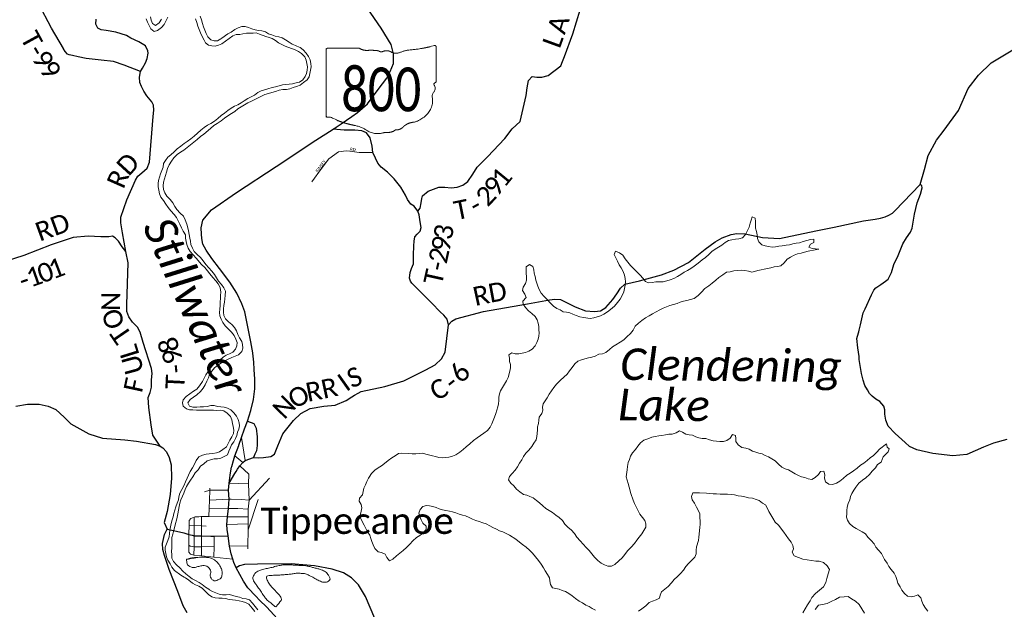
# Model space of a CAD drawing. Header units: feet. Extents: x 2184840 to 2498140, y 671180 to 1091827.
# Tile 12 of 21: x 2303665 to 2319271, y 827878 to 837228. Entities that reach past the tile are written whole.
import ezdxf
from ezdxf.enums import TextEntityAlignment as Align

# ---------------------------------------------------------------- set-up
doc = ezdxf.new("R2010")
doc.units = ezdxf.units.FT
doc.header["$MEASUREMENT"] = 0
for name, color, linetype, lineweight in [('GM_X_County_Road', 3, 'Continuous', 30), ('GM_X_County_Road_Text', 3, 'Continuous', 0), ('GM_X_Major_Lake', 5, 'Continuous', 13), ('GM_X_Major_Lake_Text', 5, 'Continuous', 0), ('GM_X_Major_River', 5, 'Continuous', 13), ('GM_X_Major_River_Text', 5, 'Continuous', 0), ('GM_X_Minor_Lake', 5, 'Continuous', 0), ('GM_X_State_Route', 1, 'Continuous', 30), ('GM_X_State_Shield', 7, 'Continuous', 0), ('GM_X_Township_Road', 4, 'Continuous', 30), ('GM_X_Township_Road_Text', 4, 'Continuous', 0), ('GM_X_Township_Subdivision', 4, 'Continuous', 0), ('GM_X_Township_Subdivision_Text', 4, 'Continuous', 0), ('GM_X_Unincorporated_Text', 7, 'Continuous', 0)]:
    doc.layers.add(name, color=color, linetype=linetype, lineweight=lineweight)
doc.styles.add('Style-font30', font='calibri.ttf')
doc.styles.add('Style-font31', font='calibrii.ttf')

# ---------------------------------------------------------------- blocks, each defined once
blk = doc.blocks.new('M1-H5_3')
at = {"layer": 'GM_X_State_Shield', "color": 7, "linetype": 'Continuous', "lineweight": 13}
blk.add_rational_spline([(889, 90), (889, 366), (889, 642), (889, 642), (889, 643), (893, 663), (868, 660), (668, 605), (457, 588), (381, 580), (315, 549), (240, 521), (173, 560), (112, 595), (47, 566), (7, 549), (-22, 577), (-110, 589), (-199, 583), (-269, 581), (-324, 616), (-324, 616), (-324, 616), (-579, 616), (-834, 616), (-834, 616), (-834, 616), (-854, 614), (-851, 598), (-851, 598), (-851, 598), (-851, 70), (-851, -459), (-851, -459), (-851, -459), (-853, -474), (-835, -477), (-817, -477), (-799, -475), (-764, -473), (-747, -497), (-576, -575), (-384, -610), (-281, -631), (-203, -689), (-95, -759), (39, -728), (85, -714), (134, -717), (195, -718), (237, -683), (257, -669), (280, -677), (334, -668), (367, -632), (435, -561), (548, -554), (886, -443), (829, -154), (821, -106), (863, -70), (888, -16), (859, 37), (840, 63), (876, 72), (892, 76), (889, 90), (889, 90), (889, 90), (889, 90), (889, 90)], [1, 1, 1, 1, 1, 0.602679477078, 1, 0.993510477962, 1, 0.97918266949, 1, 0.861753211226, 1, 0.844914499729, 1, 0.780919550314, 1, 0.992003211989, 1, 0.94119849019, 1, 1, 1, 1, 1, 1, 1, 0.707106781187, 1, 1, 1, 1, 1, 1, 1, 0.729277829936, 1, 0.993307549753, 1, 0.85024490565, 1, 0.989290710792, 1, 0.968903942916, 1, 0.884615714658, 1, 0.975313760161, 1, 0.917850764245, 1, 0.834383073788, 1, 0.938481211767, 1, 0.912928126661, 1, 0.784359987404, 1, 0.905853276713, 1, 0.928432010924, 1, 0.626651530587, 1, 0.776429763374, 1, 1, 1, 1, 1], degree=2, knots=[0, 0, 0, 0.028571, 0.028571, 0.057143, 0.057143, 0.085714, 0.085714, 0.114286, 0.114286, 0.142857, 0.142857, 0.171429, 0.171429, 0.2, 0.2, 0.228571, 0.228571, 0.257143, 0.257143, 0.285714, 0.285714, 0.314286, 0.314286, 0.342857, 0.342857, 0.371429, 0.371429, 0.4, 0.4, 0.428571, 0.428571, 0.457143, 0.457143, 0.485714, 0.485714, 0.514286, 0.514286, 0.542857, 0.542857, 0.571429, 0.571429, 0.6, 0.6, 0.628571, 0.628571, 0.657143, 0.657143, 0.685714, 0.685714, 0.714286, 0.714286, 0.742857, 0.742857, 0.771429, 0.771429, 0.8, 0.8, 0.828571, 0.828571, 0.857143, 0.857143, 0.885714, 0.885714, 0.914286, 0.914286, 0.942857, 0.942857, 0.971429, 0.971429, 1, 1, 1], dxfattribs=at)
at = {"layer": 'GM_X_State_Shield', "color": 7, "linetype": 'Continuous', "lineweight": 13, "style": 'Style-font30', "width": 0.767998}
blk.add_attdef('M1-H5_3_47552', text='', height=696, dxfattribs=at).set_placement((21, -384), align=Align.CENTER)

msp = doc.modelspace()

# ---------------------------------------------------------------- linework, layer by layer
at = {"layer": 'GM_X_County_Road', "flags": 128}
for points in [[(2309030, 831307), (2309078, 831331), (2309454, 831411), (2309753, 831501), (2310102, 831676), (2310248, 831757), (2310351, 831851), (2310409, 831956), (2310461, 832391), (2310512, 832445), (2310579, 832484), (2311018, 832603), (2311714, 832723), (2312064, 832786), (2312145, 832797), (2312236, 832791), (2312471, 832675), (2312635, 832613), (2312777, 832602), (2312870, 832610), (2312954, 832662), (2313068, 832791), (2313129, 832883), (2313190, 832972), (2313259, 833032), (2313488, 833085), (2313839, 833180), (2314035, 833255), (2314267, 833379), (2314530, 833587), (2314690, 833703), (2314799, 833767), (2314941, 833823), (2315030, 833840), (2315163, 833834), (2315440, 833775), (2315709, 833757), (2316282, 833880), (2316574, 833938), (2317037, 834040), (2317225, 834066), (2317308, 834081), (2317383, 834103), (2317440, 834127), (2317497, 834162), (2317535, 834198), (2317938, 834613), (2318005, 834850), (2318067, 835075), (2318197, 835320), (2318319, 835474), (2318544, 835788), (2318700, 836136), (2318862, 836350), (2319064, 836545), (2319484, 836799)], [(2306986, 829878), (2307077, 830032), (2307098, 830066), (2307119, 830103), (2307155, 830154), (2307202, 830207), (2307241, 830240), (2307369, 830288), (2307443, 830281), (2307531, 830286), (2307643, 830304), (2307703, 830336), (2307758, 830470), (2307834, 830663), (2308003, 830872), (2308122, 830981), (2308270, 831064), (2308487, 831101), (2308665, 831117), (2308838, 831188), (2308929, 831248), (2308970, 831276), (2309030, 831307)], [(2303602, 831101), (2303787, 831133), (2303975, 831132), (2304115, 831101), (2304236, 831049), (2304372, 830925), (2304477, 830822), (2304759, 830661), (2304980, 830592), (2305332, 830567), (2305518, 830547), (2305819, 830493), (2305893, 830466), (2305935, 830437), (2305992, 830373), (2306034, 830288), (2306065, 830168), (2306070, 829959), (2306050, 829699), (2306000, 829431), (2305955, 829256), (2306000, 829151)], [(2307278, 830860), (2307377, 830825), (2307413, 830751), (2307428, 830611), (2307430, 830474), (2307420, 830393), (2307392, 830339), (2307369, 830288)], [(2306317, 827823), (2306257, 827933), (2306170, 828160), (2306035, 828508), (2305959, 828733), (2305932, 828828), (2305931, 828922), (2305959, 829067), (2306000, 829151)], [(2306000, 829151), (2306148, 829115), (2306265, 829089), (2306347, 829067), (2306400, 829052)], [(2306400, 829052), (2306429, 829043), (2306548, 829042), (2306697, 829040), (2306749, 829039), (2306967, 829041)], [(2309296, 827735), (2309148, 828079), (2309036, 828268), (2308926, 828375), (2308795, 828459), (2308620, 828513), (2308337, 828568), (2307968, 828597), (2307434, 828592), (2307228, 828588), (2307151, 828569), (2307095, 828535)]]:
    msp.add_lwpolyline(points, dxfattribs=at)
at = {"layer": 'GM_X_Major_Lake', "flags": 128}
for points in [[(2316253, 833696), (2316253, 833746), (2316201, 833744), (2316143, 833729), (2316085, 833709), (2316025, 833692), (2315974, 833684), (2315922, 833672), (2315868, 833657), (2315812, 833651), (2315752, 833642), (2315698, 833636), (2315646, 833628), (2315590, 833623), (2315536, 833631), (2315482, 833641), (2315430, 833658), (2315380, 833706), (2315362, 833760), (2315353, 833814), (2315341, 833868), (2315329, 833924), (2315330, 833978), (2315330, 834028), (2315324, 834083), (2315274, 834102), (2315258, 834050), (2315244, 834000), (2315225, 833938), (2315195, 833875), (2315170, 833823), (2315120, 833771), (2315066, 833754), (2315010, 833748), (2314954, 833735), (2314899, 833725), (2314847, 833693), (2314795, 833654), (2314741, 833622), (2314690, 833589), (2314638, 833553), (2314588, 833502), (2314537, 833458), (2314483, 833418), (2314417, 833367), (2314358, 833317), (2314304, 833282), (2314250, 833250), (2314199, 833225), (2314143, 833189), (2314089, 833156), (2314035, 833126), (2313976, 833104), (2313922, 833087), (2313862, 833073), (2313746, 833072), (2313688, 833058), (2313634, 833053), (2313584, 833075), (2313544, 833127), (2313498, 833179), (2313447, 833230), (2313345, 833332), (2313303, 833384), (2313264, 833438), (2313224, 833495), (2313172, 833531), (2313108, 833557), (2313088, 833507), (2313112, 833453), (2313143, 833397), (2313169, 833343), (2313197, 833291), (2313228, 833235), (2313252, 833177), (2313264, 833125), (2313267, 833071), (2313263, 833019), (2313253, 832968), (2313242, 832912), (2313216, 832856), (2313182, 832798), (2313141, 832741), (2313095, 832685), (2313032, 832630), (2312980, 832594), (2312926, 832561), (2312872, 832531), (2312765, 832502), (2312709, 832492), (2312601, 832507), (2312543, 832517), (2312485, 832536), (2312435, 832560), (2312385, 832578), (2312333, 832588), (2312281, 832595), (2312229, 832627), (2312179, 832647), (2312128, 832684), (2312076, 832734)], [(2315271, 833222), (2315311, 833235), (2315363, 833253), (2315415, 833261), (2315467, 833274), (2315519, 833282), (2315570, 833292), (2315622, 833307), (2315678, 833313), (2315730, 833324), (2315780, 833374), (2315829, 833430), (2315881, 833463), (2315941, 833495), (2315993, 833514), (2316050, 833528), (2316102, 833542), (2316160, 833559), (2316272, 833576), (2316330, 833590), (2316278, 833594), (2316224, 833599), (2316174, 833619), (2316201, 833669), (2316253, 833696)], [(2312076, 832734), (2312028, 832790), (2311978, 832840), (2311931, 832894), (2311897, 832948), (2311879, 833000), (2311864, 833050), (2311848, 833100), (2311836, 833154), (2311821, 833208), (2311815, 833262), (2311797, 833314), (2311747, 833344), (2311695, 833309), (2311691, 833257), (2311692, 833205), (2311698, 833155), (2311700, 833099), (2311681, 833046), (2311645, 832986), (2311633, 832932), (2311670, 832878), (2311692, 832824), (2311640, 832765), (2311645, 832715), (2311681, 832664), (2311731, 832612), (2311782, 832570), (2311836, 832522), (2311868, 832470), (2311882, 832418), (2311895, 832364), (2311895, 832312), (2311897, 832262), (2311894, 832212), (2311882, 832160), (2311860, 832109), (2311833, 832055), (2311787, 832005), (2311735, 831974), (2311682, 831950), (2311630, 831938), (2311576, 831927), (2311520, 831931), (2311468, 831946), (2311416, 831916), (2311428, 831860), (2311431, 831810), (2311443, 831760), (2311443, 831706), (2311436, 831654), (2311408, 831553), (2311383, 831501), (2311349, 831449), (2311317, 831398), (2311286, 831344), (2311270, 831294), (2311262, 831242), (2311257, 831189), (2311255, 831139), (2311245, 831089), (2311230, 831035), (2311212, 830985), (2311191, 830926), (2311171, 830870), (2311147, 830818), (2311120, 830766), (2311080, 830715), (2311024, 830673), (2310969, 830634), (2310915, 830596), (2310857, 830555), (2310800, 830503), (2310744, 830454), (2310692, 830410), (2310639, 830368), (2310579, 830329), (2310523, 830305), (2310469, 830292), (2310414, 830284), (2310360, 830281), (2310308, 830285), (2310258, 830299), (2310206, 830313), (2310102, 830336), (2310050, 830352), (2309996, 830347), (2309942, 830345), (2309888, 830343), (2309834, 830348), (2309722, 830355), (2309670, 830347), (2309614, 830311), (2309561, 830278), (2309503, 830238), (2309449, 830193), (2309398, 830151), (2309346, 830123), (2309294, 830084), (2309239, 830034), (2309203, 829975)], [(2312165, 829371), (2312111, 829411), (2312057, 829445), (2312007, 829476), (2311956, 829518), (2311906, 829566), (2311854, 829604), (2311802, 829647), (2311752, 829665), (2311702, 829689), (2311648, 829701), (2311594, 829740), (2311541, 829782), (2311499, 829838), (2311449, 829880), (2311413, 829934), (2311430, 829984), (2311470, 830034), (2311519, 830085), (2311557, 830139), (2311589, 830195), (2311626, 830246), (2311650, 830300), (2311690, 830352), (2311735, 830403), (2311781, 830461), (2311812, 830511), (2311850, 830564), (2311864, 830616), (2311867, 830668), (2311871, 830724), (2311875, 830774), (2311886, 830827), (2311894, 830877), (2311900, 830927), (2311939, 830981), (2311957, 831034), (2311951, 831084), (2311960, 831134), (2312024, 831234), (2312055, 831289), (2312095, 831345), (2312130, 831396), (2312172, 831446), (2312238, 831513), (2312291, 831561), (2312343, 831607), (2312379, 831660), (2312420, 831714), (2312462, 831771), (2312513, 831813), (2312569, 831833), (2312621, 831850), (2312681, 831868), (2312733, 831879), (2312789, 831895), (2312844, 831923), (2312900, 831932), (2312958, 831950), (2313012, 831999), (2313063, 832041), (2313115, 832074), (2313181, 832114), (2313240, 832149), (2313290, 832199), (2313346, 832251), (2313387, 832306), (2313423, 832366), (2313472, 832417), (2313528, 832459), (2313584, 832500), (2313640, 832530), (2313695, 832562), (2313751, 832593), (2313809, 832625), (2313866, 832654), (2313918, 832676), (2313972, 832695), (2314026, 832711), (2314084, 832729), (2314136, 832748), (2314187, 832762), (2314241, 832774), (2314295, 832789), (2314355, 832807), (2314419, 832852), (2314470, 832908), (2314526, 832963), (2314587, 833009), (2314639, 833052), (2314697, 833096), (2314748, 833141), (2314808, 833183), (2314868, 833222), (2314924, 833232), (2314983, 833244), (2315043, 833253), (2315103, 833257), (2315157, 833252), (2315219, 833240), (2315271, 833222)], [(2316009, 829998), (2315958, 830026), (2315906, 830057), (2315850, 830089), (2315796, 830107), (2315746, 830130), (2315690, 830182), (2315638, 830232), (2315585, 830264), (2315535, 830295), (2315483, 830315), (2315431, 830343), (2315381, 830353), (2315331, 830368), (2315281, 830388), (2315225, 830416), (2315173, 830431), (2315113, 830443), (2315053, 830485), (2315018, 830537), (2315018, 830587), (2315012, 830637), (2314962, 830648), (2314924, 830594), (2314872, 830556), (2314821, 830541), (2314763, 830539), (2314709, 830543), (2314657, 830548), (2314601, 830568), (2314543, 830588), (2314485, 830589), (2314431, 830599), (2314381, 830615), (2314329, 830638), (2314277, 830646), (2314223, 830656), (2314172, 830685), (2314122, 830711), (2314071, 830675), (2314009, 830656), (2313953, 830654), (2313899, 830643), (2313845, 830637), (2313793, 830627), (2313735, 830616), (2313682, 830606), (2313622, 830584), (2313560, 830561), (2313506, 830519), (2313463, 830464), (2313425, 830412), (2313379, 830361), (2313346, 830305), (2313330, 830255), (2313309, 830205), (2313299, 830142), (2313295, 830088), (2313280, 829980), (2313294, 829926), (2313311, 829872), (2313327, 829814), (2313352, 829714), (2313388, 829610), (2313409, 829554), (2313437, 829502), (2313467, 829442), (2313493, 829388), (2313536, 829336), (2313574, 829284), (2313592, 829232), (2313587, 829180), (2313559, 829126), (2313525, 829074), (2313484, 829023), (2313448, 828973), (2313408, 828920), (2313359, 828864), (2313301, 828803), (2313256, 828745), (2313212, 828695), (2313159, 828646), (2313097, 828590), (2313045, 828561), (2312989, 828563), (2312935, 828583), (2312881, 828610), (2312829, 828650), (2312775, 828706), (2312690, 828809), (2312646, 828861), (2312596, 828913), (2312549, 828965), (2312497, 829023), (2312461, 829083), (2312408, 829140), (2312358, 829176), (2312306, 829230), (2312268, 829284), (2312215, 829336), (2312165, 829371)], [(2317320, 830213), (2317352, 830297), (2317431, 830374), (2317447, 830424), (2317415, 830447), (2317403, 830501), (2317292, 830417)], [(2317292, 830417), (2317251, 830371), (2317199, 830318), (2317147, 830280), (2317096, 830236), (2317044, 830195), (2316992, 830163), (2316941, 830116), (2316883, 830076), (2316829, 830039), (2316778, 830005), (2316718, 829952), (2316664, 829910), (2316609, 829876), (2316549, 829857), (2316489, 829863), (2316439, 829898), (2316424, 829959), (2316426, 830013), (2316410, 830071), (2316358, 830064), (2316326, 830014), (2316274, 829966), (2316223, 829935), (2316163, 829945), (2316111, 829966), (2316059, 829980), (2316009, 829998)], [(2317347, 828722), (2317323, 828762), (2317277, 828814), (2317234, 828865), (2317210, 828917), (2317160, 828971), (2317109, 829023), (2317071, 829077), (2317021, 829107), (2316971, 829132), (2316921, 829160), (2316869, 829190), (2316816, 829240), (2316784, 829291), (2316772, 829341), (2316773, 829396), (2316773, 829446), (2316781, 829498), (2316798, 829556), (2316824, 829616), (2316832, 829667), (2316853, 829717), (2316889, 829767), (2316919, 829817), (2316966, 829878), (2317022, 829928), (2317076, 829961), (2317135, 830015), (2317179, 830068), (2317230, 830120), (2317264, 830173), (2317320, 830213)], [(2309203, 829975), (2309191, 829957), (2309169, 829903), (2309144, 829851), (2309120, 829798), (2309110, 829748), (2309101, 829692), (2309053, 829642), (2309046, 829591), (2309078, 829539), (2309086, 829489), (2309075, 829435), (2309067, 829385), (2309069, 829329), (2309094, 829269), (2309126, 829215), (2309150, 829159), (2309178, 829107), (2309213, 829053), (2309233, 829001), (2309249, 828951), (2309270, 828899), (2309296, 828845), (2309346, 828790), (2309400, 828778), (2309456, 828752), (2309483, 828700), (2309529, 828646), (2309581, 828673), (2309636, 828725), (2309688, 828768), (2309742, 828810), (2309797, 828859), (2309851, 828909), (2309898, 828964), (2309952, 829018), (2310006, 829050), (2310059, 829091), (2310109, 829143), (2310107, 829195), (2310056, 829245), (2310028, 829299), (2310006, 829351), (2309994, 829405), (2310011, 829459), (2310057, 829510), (2310111, 829524), (2310163, 829520), (2310215, 829509), (2310265, 829493), (2310315, 829471), (2310367, 829456), (2310421, 829446), (2310477, 829436), (2310527, 829425), (2310579, 829407), (2310629, 829389), (2310681, 829372), (2310731, 829358), (2310787, 829336), (2310841, 829310), (2310893, 829289), (2310947, 829269), (2311007, 829249), (2311057, 829232), (2311115, 829200), (2311166, 829174), (2311220, 829147), (2311270, 829123), (2311322, 829105), (2311374, 829081), (2311430, 829054), (2311530, 828990), (2311585, 828944), (2311637, 828905), (2311691, 828865), (2311743, 828817), (2311795, 828767), (2311842, 828710), (2311888, 828650), (2311932, 828596), (2311967, 828538), (2311993, 828486), (2312033, 828432)], [(2313473, 827850), (2313527, 827887), (2313588, 827935), (2313640, 827986), (2313694, 828010), (2313752, 828027), (2313805, 828053), (2313815, 828103), (2313839, 828154), (2313890, 828196), (2313946, 828242), (2313994, 828299), (2314037, 828349), (2314089, 828398), (2314141, 828448), (2314188, 828501), (2314224, 828555), (2314265, 828607), (2314317, 828656), (2314365, 828706), (2314386, 828758), (2314388, 828815), (2314392, 828869), (2314423, 828969), (2314431, 829021), (2314434, 829071), (2314440, 829126), (2314444, 829176), (2314453, 829226), (2314449, 829276), (2314445, 829334), (2314448, 829390), (2314420, 829448), (2314394, 829500), (2314363, 829562), (2314325, 829616), (2314313, 829666), (2314334, 829724), (2314390, 829723), (2314442, 829725), (2314550, 829722), (2314604, 829714), (2314658, 829710), (2314712, 829707), (2314770, 829705), (2314822, 829703), (2314882, 829702), (2314940, 829700), (2314996, 829691), (2315052, 829677), (2315106, 829671), (2315160, 829660), (2315216, 829646), (2315280, 829640), (2315336, 829621), (2315388, 829603), (2315438, 829563), (2315488, 829537), (2315512, 829485), (2315541, 829430), (2315573, 829376), (2315603, 829322), (2315642, 829262), (2315690, 829210), (2315775, 829102), (2315813, 829048), (2315853, 828997), (2315891, 828945), (2315922, 828889), (2315932, 828837), (2315907, 828787)], [(2315907, 828787), (2315942, 828727), (2316008, 828701), (2316077, 828674), (2316147, 828665), (2316283, 828642), (2316335, 828643), (2316403, 828620), (2316464, 828568), (2316500, 828509), (2316479, 828440), (2316456, 828368), (2316440, 828302), (2316407, 828237), (2316342, 828182), (2316280, 828127), (2316221, 828063), (2316194, 828012), (2316151, 827948), (2316113, 827885), (2316078, 827821)], [(2318057, 827847), (2318021, 827899), (2317983, 827955), (2317965, 828005), (2317951, 828058), (2317901, 828107), (2317847, 828089), (2317793, 828077), (2317739, 828085), (2317689, 828127), (2317645, 828183), (2317619, 828233), (2317585, 828293), (2317569, 828349), (2317551, 828401), (2317527, 828453), (2317479, 828509), (2317441, 828559), (2317415, 828611), (2317375, 828667), (2317347, 828722)], [(2312033, 828432), (2312060, 828380), (2312068, 828328), (2312078, 828274), (2312112, 828218), (2312164, 828209), (2312214, 828197), (2312265, 828179), (2312317, 828162), (2312369, 828128), (2312421, 828090), (2312477, 828048), (2312531, 828009), (2312585, 827979), (2312636, 827945), (2312690, 827923), (2312740, 827892), (2312790, 827864)], [(2316273, 827877), (2316325, 827942), (2316392, 827956), (2316462, 827971), (2316528, 828000), (2316595, 828035), (2316661, 828070), (2316731, 828078), (2316797, 828083), (2316849, 828046), (2316913, 828006), (2316972, 827955), (2317011, 827885), (2317057, 827817)]]:
    msp.add_lwpolyline(points, dxfattribs=at)
at = {"layer": 'GM_X_Major_River', "flags": 128}
for points in [[(2305668, 837240), (2305689, 837188), (2305717, 837136), (2305743, 837084), (2305799, 837043), (2305851, 837059), (2305911, 837104), (2305953, 837154), (2305980, 837204), (2306012, 837267)], [(2305914, 837238), (2305875, 837180), (2305819, 837135), (2305769, 837165), (2305750, 837219), (2305736, 837271)], [(2306453, 837241), (2306474, 837181), (2306490, 837125), (2306508, 837071), (2306529, 837019), (2306555, 836963), (2306589, 836901), (2306609, 836861)], [(2306869, 836937), (2306851, 836925), (2306799, 836893), (2306745, 836894), (2306695, 836906), (2306645, 836958), (2306621, 837010), (2306598, 837062), (2306580, 837114), (2306564, 837170), (2306549, 837226), (2306523, 837284)], [(2306609, 836861), (2306660, 836825), (2306710, 836812), (2306762, 836810), (2306815, 836822), (2306869, 836845), (2306925, 836885), (2306987, 836928), (2307044, 836970), (2307098, 836995), (2307152, 836995), (2307204, 837003), (2307258, 837016), (2307310, 837012), (2307364, 837014), (2307415, 837019), (2307468, 836999), (2307568, 836960), (2307618, 836948), (2307668, 836928), (2307718, 836896), (2307768, 836863), (2307818, 836837), (2307874, 836809), (2308030, 836750), (2308082, 836726), (2308133, 836690), (2308185, 836639), (2308205, 836585), (2308217, 836535), (2308228, 836482), (2308224, 836428), (2308212, 836376), (2308191, 836326), (2308151, 836273), (2308099, 836239), (2308046, 836225), (2307990, 836212), (2307934, 836206), (2307882, 836202), (2307830, 836195), (2307778, 836181), (2307720, 836162), (2307666, 836154), (2307599, 836134), (2307545, 836115), (2307491, 836099), (2307439, 836076), (2307386, 836032), (2307334, 836006), (2307280, 835977), (2307224, 835941), (2307173, 835908), (2307121, 835880), (2307069, 835856), (2307015, 835823), (2306964, 835787), (2306912, 835748), (2306856, 835708), (2306803, 835661), (2306751, 835621), (2306695, 835582), (2306643, 835558), (2306590, 835520), (2306538, 835477), (2306431, 835380), (2306375, 835340), (2306321, 835297), (2306270, 835263), (2306218, 835225), (2306162, 835180), (2306115, 835130), (2306063, 835085), (2306011, 835047), (2305976, 834997), (2305946, 834946), (2305938, 834890), (2305917, 834836), (2305895, 834784), (2305883, 834733), (2305866, 834679), (2305858, 834629), (2305860, 834575), (2305871, 834525), (2305879, 834469), (2305901, 834415), (2305944, 834359), (2305982, 834303), (2306018, 834249), (2306063, 834197), (2306115, 834141), (2306149, 834089), (2306179, 834037), (2306204, 833985), (2306228, 833929), (2306256, 833876), (2306293, 833818), (2306293, 833765), (2306303, 833711), (2306314, 833661), (2306336, 833605)], [(2308058, 836807), (2308034, 836820), (2307984, 836842), (2307934, 836874), (2307878, 836907), (2307827, 836939), (2307771, 836955), (2307713, 836966), (2307661, 836988), (2307611, 837002), (2307559, 837038), (2307505, 837049), (2307449, 837059), (2307399, 837069), (2307347, 837084), (2307291, 837106), (2307239, 837118), (2307185, 837118), (2307127, 837101), (2307074, 837073), (2307016, 837030), (2306964, 837004), (2306869, 836937)], [(2307186, 832125), (2307148, 832181), (2307123, 832237), (2307101, 832293), (2307071, 832345), (2307026, 832397), (2306974, 832435), (2306926, 832486), (2306902, 832538), (2306893, 832588), (2306895, 832645), (2306903, 832695), (2306910, 832751), (2306914, 832803), (2306920, 832857), (2306925, 832921), (2306903, 832975), (2306863, 833029), (2306818, 833081), (2306784, 833137), (2306752, 833189), (2306710, 833241), (2306665, 833293), (2306615, 833346), (2306575, 833402), (2306529, 833456), (2306478, 833504), (2306428, 833554), (2306404, 833606), (2306379, 833662), (2306371, 833714), (2306361, 833766), (2306340, 833878), (2306330, 833928), (2306312, 833984), (2306289, 834054), (2306259, 834110), (2306209, 834162), (2306156, 834216), (2306122, 834268), (2306090, 834324), (2306049, 834375), (2305995, 834427), (2305967, 834483), (2305945, 834535), (2305938, 834595), (2305946, 834649), (2305977, 834758), (2305991, 834810), (2306006, 834866), (2306034, 834927), (2306070, 834983), (2306107, 835039), (2306159, 835090), (2306213, 835128), (2306264, 835159), (2306318, 835201), (2306374, 835242), (2306425, 835288), (2306477, 835328), (2306531, 835377), (2306582, 835413), (2306690, 835502), (2306741, 835551), (2306797, 835583), (2306859, 835624), (2306910, 835664), (2306964, 835702), (2307020, 835741), (2307074, 835773), (2307125, 835812), (2307177, 835846), (2307229, 835879), (2307282, 835909), (2307338, 835935), (2307394, 835964), (2307446, 835988), (2307553, 836041), (2307611, 836057), (2307663, 836072), (2307721, 836090), (2307779, 836113), (2307834, 836119), (2307894, 836121), (2307948, 836134), (2308002, 836152), (2308054, 836167), (2308108, 836189), (2308165, 836231), (2308219, 836274), (2308251, 836324), (2308264, 836374), (2308276, 836429), (2308284, 836479), (2308279, 836531), (2308267, 836591), (2308245, 836643), (2308208, 836699), (2308160, 836751), (2308110, 836788), (2308058, 836807)], [(2306336, 833605), (2306368, 833551), (2306412, 833500), (2306463, 833448), (2306547, 833344), (2306599, 833300), (2306640, 833248), (2306678, 833197), (2306726, 833141), (2306772, 833089), (2306809, 833037), (2306843, 832983), (2306854, 832909), (2306846, 832857), (2306848, 832805), (2306844, 832753), (2306843, 832694), (2306839, 832640), (2306832, 832586), (2306838, 832532), (2306856, 832480), (2306884, 832428), (2306923, 832372), (2306973, 832318), (2307023, 832273), (2307064, 832221), (2307092, 832163), (2307112, 832109), (2307105, 832057), (2307085, 832004), (2307045, 831954), (2306993, 831930), (2306940, 831907), (2306888, 831877), (2306836, 831830), (2306782, 831808), (2306731, 831757), (2306691, 831707), (2306650, 831651), (2306616, 831594), (2306588, 831542), (2306561, 831492), (2306517, 831423), (2306472, 831371), (2306418, 831340), (2306362, 831296), (2306305, 831252), (2306255, 831201), (2306245, 831151), (2306256, 831101), (2306308, 831059), (2306358, 831043), (2306410, 831042), (2306466, 831038), (2306578, 831035), (2306629, 831035), (2306685, 831037), (2306739, 831036), (2306791, 831032), (2306849, 831035), (2306903, 831027), (2306955, 830991), (2307004, 830937), (2307028, 830883), (2307038, 830827), (2307049, 830777), (2307059, 830717), (2307053, 830665), (2307026, 830611), (2306994, 830558), (2306970, 830508), (2306945, 830456), (2306887, 830413), (2306833, 830377), (2306782, 830357), (2306726, 830350), (2306670, 830346), (2306618, 830339), (2306560, 830325), (2306506, 830295), (2306461, 830238), (2306435, 830180), (2306403, 830124), (2306366, 830063), (2306338, 830007), (2306317, 829957), (2306293, 829898), (2306265, 829836), (2306234, 829776), (2306202, 829719), (2306189, 829663), (2306181, 829613), (2306159, 829563), (2306138, 829504), (2306122, 829452), (2306108, 829400), (2306095, 829346), (2306083, 829296), (2306067, 829237), (2306056, 829185), (2306046, 829131)], [(2306673, 828188), (2306661, 828197), (2306611, 828231), (2306559, 828274), (2306509, 828302), (2306453, 828336), (2306401, 828360), (2306350, 828399), (2306300, 828439), (2306250, 828481), (2306202, 828535), (2306149, 828582), (2306103, 828634), (2306079, 828688), (2306075, 828746), (2306072, 828796), (2306074, 828855), (2306076, 828905), (2306077, 828961), (2306079, 829019), (2306092, 829069), (2306110, 829133), (2306124, 829190), (2306137, 829240), (2306151, 829292), (2306161, 829342), (2306172, 829394), (2306180, 829449), (2306194, 829507), (2306205, 829561), (2306219, 829613), (2306245, 829672), (2306266, 829722), (2306288, 829776), (2306307, 829826), (2306343, 829877), (2306371, 829927), (2306408, 829981), (2306446, 830040), (2306492, 830092), (2306531, 830148), (2306585, 830187), (2306637, 830231), (2306690, 830250), (2306746, 830264), (2306798, 830266), (2306852, 830277), (2306906, 830303), (2306958, 830326), (2306981, 830384), (2307001, 830434), (2307022, 830484), (2307060, 830535), (2307086, 830585), (2307105, 830635), (2307115, 830685), (2307139, 830736), (2307150, 830786), (2307146, 830836), (2307130, 830886), (2307099, 830940), (2307061, 830992), (2307009, 831040), (2306959, 831069), (2306907, 831083), (2306851, 831089), (2306799, 831094), (2306747, 831108), (2306693, 831108), (2306635, 831095), (2306577, 831091), (2306525, 831087), (2306471, 831084), (2306409, 831084), (2306355, 831100), (2306331, 831151), (2306369, 831204), (2306420, 831242), (2306474, 831279), (2306532, 831331), (2306573, 831386), (2306603, 831440), (2306629, 831496), (2306660, 831549), (2306676, 831601), (2306712, 831653), (2306755, 831705), (2306807, 831750), (2306862, 831788), (2306918, 831821), (2306970, 831845), (2307026, 831870), (2307080, 831890), (2307131, 831916), (2307187, 831967), (2307201, 832019), (2307196, 832075), (2307186, 832125)], [(2306046, 829131), (2306040, 829079), (2306033, 829027), (2306011, 828970), (2305992, 828916), (2305972, 828866), (2305972, 828816), (2305983, 828762), (2305991, 828712), (2306013, 828660), (2306049, 828598), (2306078, 828546), (2306118, 828492), (2306218, 828420), (2306271, 828389), (2306293, 828377)], [(2306293, 828377), (2306345, 828341), (2306403, 828291), (2306453, 828268), (2306505, 828244), (2306555, 828212), (2306606, 828168), (2306656, 828113), (2306710, 828077), (2306762, 828059), (2306820, 828055), (2306872, 828056), (2306926, 828048), (2306984, 828036), (2307036, 828029), (2307088, 828021), (2307142, 828013), (2307192, 828002), (2307246, 827984), (2307296, 827958), (2307350, 827897), (2307391, 827841)], [(2307442, 827869), (2307398, 827923), (2307354, 827975), (2307306, 828027), (2307255, 828046), (2307201, 828052), (2307151, 828070), (2307095, 828083), (2307043, 828099), (2306989, 828111), (2306935, 828108), (2306880, 828108), (2306826, 828120), (2306775, 828137), (2306723, 828163), (2306673, 828188)]]:
    msp.add_lwpolyline(points, dxfattribs=at)
at = {"layer": 'GM_X_Minor_Lake'}
for points, knots in [([(2306463, 828700), (2306464, 828700), (2306465, 828700), (2306465, 828700), (2306466, 828700), (2306466, 828700), (2306467, 828700), (2306467, 828700), (2306468, 828700), (2306468, 828700), (2306468, 828700), (2306468, 828700), (2306469, 828700), (2306469, 828700), (2306469, 828700), (2306469, 828700), (2306469, 828700), (2306469, 828700), (2306469, 828700), (2306468, 828700), (2306468, 828700), (2306467, 828700), (2306466, 828700), (2306466, 828699), (2306465, 828699), (2306464, 828699), (2306463, 828699), (2306462, 828699), (2306461, 828698), (2306459, 828698), (2306458, 828698), (2306457, 828697), (2306455, 828697), (2306454, 828697), (2306452, 828697), (2306451, 828696), (2306449, 828696), (2306448, 828696), (2306446, 828695), (2306444, 828695), (2306443, 828695), (2306441, 828694), (2306439, 828694), (2306435, 828693), (2306432, 828693), (2306428, 828692), (2306424, 828691), (2306421, 828691), (2306417, 828690), (2306413, 828689), (2306409, 828689), (2306406, 828688), (2306391, 828686), (2306377, 828683), (2306362, 828681), (2306357, 828680), (2306352, 828679), (2306347, 828678), (2306343, 828677), (2306339, 828676), (2306335, 828676), (2306332, 828675), (2306328, 828674), (2306325, 828674), (2306323, 828673), (2306320, 828673), (2306318, 828672), (2306316, 828672), (2306314, 828672), (2306312, 828671), (2306311, 828671), (2306310, 828671), (2306308, 828671), (2306307, 828670), (2306306, 828670), (2306305, 828670), (2306305, 828670), (2306304, 828670), (2306304, 828670), (2306303, 828670), (2306303, 828669), (2306302, 828669), (2306302, 828669), (2306302, 828669), (2306302, 828669), (2306302, 828669), (2306301, 828669), (2306301, 828669), (2306302, 828669), (2306302, 828669), (2306302, 828669), (2306302, 828669), (2306303, 828669), (2306303, 828669), (2306304, 828669), (2306304, 828669), (2306305, 828669), (2306306, 828669), (2306307, 828669), (2306308, 828670)], [0, 0, 0, 0, 0.010548, 0.010548, 0.010548, 0.018616, 0.018616, 0.018616, 0.024475, 0.024475, 0.024475, 0.028195, 0.028195, 0.028195, 0.030084, 0.030084, 0.030084, 0.032096, 0.032096, 0.032096, 0.040039, 0.040039, 0.040039, 0.053041, 0.053041, 0.053041, 0.070313, 0.070313, 0.070313, 0.091189, 0.091189, 0.091189, 0.114833, 0.114833, 0.114833, 0.14073, 0.14073, 0.14073, 0.168334, 0.168334, 0.168334, 0.197249, 0.197249, 0.197249, 0.258524, 0.258524, 0.258524, 0.320928, 0.320928, 0.320928, 0.382658, 0.382658, 0.382658, 0.62262, 0.62262, 0.62262, 0.70783, 0.70783, 0.70783, 0.776458, 0.776458, 0.776458, 0.830266, 0.830266, 0.830266, 0.871422, 0.871422, 0.871422, 0.902148, 0.902148, 0.902148, 0.92445, 0.92445, 0.92445, 0.940145, 0.940145, 0.940145, 0.950724, 0.950724, 0.950724, 0.957411, 0.957411, 0.957411, 0.961183, 0.961183, 0.961183, 0.963021, 0.963021, 0.963021, 0.966253, 0.966253, 0.966253, 0.971183, 0.971183, 0.971183, 0.982881, 0.982881, 0.982881, 1, 1, 1, 1]), ([(2306308, 828670), (2306312, 828646), (2306315, 828623), (2306319, 828599), (2306323, 828572), (2306358, 828558), (2306386, 828548), (2306405, 828541), (2306426, 828538), (2306446, 828543), (2306465, 828547), (2306483, 828554), (2306502, 828559), (2306524, 828565), (2306547, 828569), (2306570, 828572), (2306597, 828575), (2306624, 828569), (2306650, 828549), (2306676, 828529), (2306686, 828505), (2306693, 828479), (2306700, 828456), (2306675, 828431), (2306682, 828408), (2306690, 828381), (2306704, 828357), (2306729, 828339), (2306752, 828322), (2306783, 828331), (2306807, 828344), (2306829, 828355), (2306854, 828366), (2306865, 828390), (2306873, 828409), (2306872, 828428), (2306872, 828447), (2306872, 828466), (2306873, 828485), (2306867, 828505), (2306861, 828528), (2306850, 828548), (2306837, 828569), (2306821, 828593), (2306805, 828614), (2306784, 828634), (2306763, 828655), (2306740, 828670), (2306713, 828682), (2306690, 828692), (2306667, 828699), (2306643, 828701), (2306619, 828703), (2306596, 828704), (2306572, 828704), (2306554, 828704), (2306535, 828705), (2306516, 828704), (2306499, 828703), (2306481, 828701), (2306463, 828700)], [0, 0, 0, 0, 0.049796, 0.049796, 0.049796, 0.108954, 0.108954, 0.108954, 0.151393, 0.151393, 0.151393, 0.192375, 0.192375, 0.192375, 0.240977, 0.240977, 0.240977, 0.299774, 0.299774, 0.299774, 0.357258, 0.357258, 0.357258, 0.407262, 0.407262, 0.407262, 0.466241, 0.466241, 0.466241, 0.521213, 0.521213, 0.521213, 0.573307, 0.573307, 0.573307, 0.613133, 0.613133, 0.613133, 0.654072, 0.654072, 0.654072, 0.703853, 0.703853, 0.703853, 0.763015, 0.763015, 0.763015, 0.822777, 0.822777, 0.822777, 0.874023, 0.874023, 0.874023, 0.923366, 0.923366, 0.923366, 0.96278, 0.96278, 0.96278, 1, 1, 1, 1]), ([(2306308, 828670), (2306314, 828672), (2306320, 828674), (2306327, 828676), (2306332, 828678), (2306338, 828680), (2306343, 828681), (2306349, 828683), (2306354, 828684), (2306359, 828685), (2306363, 828686), (2306367, 828687), (2306372, 828688), (2306380, 828690), (2306388, 828691), (2306395, 828693), (2306401, 828694), (2306407, 828695), (2306413, 828696), (2306417, 828696), (2306422, 828697), (2306426, 828697), (2306432, 828698), (2306439, 828699), (2306445, 828699), (2306451, 828699), (2306457, 828700), (2306463, 828700)], [0, 0, 0, 0, 0.123623, 0.123623, 0.123623, 0.234285, 0.234285, 0.234285, 0.332362, 0.332362, 0.332362, 0.418676, 0.418676, 0.418676, 0.569428, 0.569428, 0.569428, 0.681269, 0.681269, 0.681269, 0.763796, 0.763796, 0.763796, 0.884349, 0.884349, 0.884349, 1, 1, 1, 1]), ([(2307736, 827926), (2307759, 827957), (2307783, 827988), (2307807, 828019), (2307822, 828038), (2307808, 828070), (2307792, 828089), (2307773, 828113), (2307753, 828136), (2307732, 828158), (2307711, 828180), (2307689, 828200), (2307669, 828222), (2307653, 828239), (2307638, 828257), (2307624, 828276), (2307609, 828296), (2307599, 828319), (2307589, 828342), (2307581, 828360), (2307566, 828388), (2307584, 828402), (2307605, 828417), (2307628, 828416), (2307651, 828416), (2307675, 828417), (2307700, 828418), (2307725, 828419), (2307746, 828420), (2307767, 828421), (2307789, 828422), (2307812, 828423), (2307836, 828425), (2307859, 828427), (2307878, 828428), (2307898, 828429), (2307917, 828431), (2307940, 828434), (2307963, 828437), (2307985, 828440), (2308007, 828443), (2308028, 828446), (2308049, 828449), (2308069, 828451), (2308089, 828450), (2308109, 828449), (2308133, 828449), (2308156, 828448), (2308180, 828444), (2308199, 828440), (2308218, 828433), (2308236, 828424), (2308261, 828412), (2308285, 828400), (2308309, 828387), (2308333, 828374), (2308357, 828361), (2308381, 828348), (2308403, 828336), (2308425, 828326), (2308448, 828316), (2308467, 828308), (2308488, 828306), (2308508, 828307), (2308533, 828308), (2308558, 828319), (2308576, 828340), (2308595, 828362), (2308576, 828396), (2308561, 828418), (2308547, 828438), (2308535, 828458), (2308514, 828471), (2308492, 828485), (2308470, 828496), (2308446, 828505), (2308428, 828511), (2308410, 828518), (2308391, 828522), (2308373, 828527), (2308354, 828531), (2308335, 828536), (2308317, 828541), (2308299, 828547), (2308281, 828551), (2308260, 828557), (2308239, 828561), (2308219, 828565), (2308197, 828569), (2308175, 828573), (2308152, 828574), (2308132, 828575), (2308111, 828574), (2308090, 828575), (2308071, 828576), (2308051, 828578), (2308032, 828579), (2308010, 828580), (2307988, 828581), (2307966, 828582), (2307944, 828583), (2307923, 828583), (2307901, 828583), (2307884, 828584), (2307867, 828584), (2307849, 828583), (2307830, 828582), (2307812, 828578), (2307793, 828574), (2307770, 828570), (2307746, 828565), (2307723, 828560), (2307698, 828553), (2307673, 828545), (2307647, 828539), (2307623, 828533), (2307598, 828530), (2307573, 828524), (2307548, 828518), (2307524, 828510), (2307499, 828503), (2307479, 828497), (2307459, 828492), (2307439, 828484), (2307413, 828475), (2307398, 828451), (2307382, 828426), (2307369, 828406), (2307360, 828386), (2307362, 828367), (2307366, 828344), (2307376, 828318), (2307391, 828297), (2307404, 828279), (2307417, 828263), (2307430, 828246), (2307445, 828225), (2307460, 828205), (2307475, 828184), (2307491, 828161), (2307504, 828136), (2307519, 828112), (2307531, 828094), (2307545, 828077), (2307558, 828060), (2307573, 828041), (2307587, 828020), (2307607, 828007), (2307624, 827995), (2307640, 827984), (2307657, 827973)], [0, 0, 0, 0, 0.033447, 0.033447, 0.033447, 0.053876, 0.053876, 0.053876, 0.080264, 0.080264, 0.080264, 0.105769, 0.105769, 0.105769, 0.125707, 0.125707, 0.125707, 0.146956, 0.146956, 0.146956, 0.164166, 0.164166, 0.164166, 0.183464, 0.183464, 0.183464, 0.204643, 0.204643, 0.204643, 0.222961, 0.222961, 0.222961, 0.243018, 0.243018, 0.243018, 0.259652, 0.259652, 0.259652, 0.279238, 0.279238, 0.279238, 0.297687, 0.297687, 0.297687, 0.314852, 0.314852, 0.314852, 0.334955, 0.334955, 0.334955, 0.351968, 0.351968, 0.351968, 0.375266, 0.375266, 0.375266, 0.398837, 0.398837, 0.398837, 0.419825, 0.419825, 0.419825, 0.437228, 0.437228, 0.437228, 0.458726, 0.458726, 0.458726, 0.481409, 0.481409, 0.481409, 0.501711, 0.501711, 0.501711, 0.523466, 0.523466, 0.523466, 0.539756, 0.539756, 0.539756, 0.556269, 0.556269, 0.556269, 0.572385, 0.572385, 0.572385, 0.590572, 0.590572, 0.590572, 0.60967, 0.60967, 0.60967, 0.627414, 0.627414, 0.627414, 0.644048, 0.644048, 0.644048, 0.662965, 0.662965, 0.662965, 0.681286, 0.681286, 0.681286, 0.69616, 0.69616, 0.69616, 0.712344, 0.712344, 0.712344, 0.732766, 0.732766, 0.732766, 0.755245, 0.755245, 0.755245, 0.776789, 0.776789, 0.776789, 0.798717, 0.798717, 0.798717, 0.816636, 0.816636, 0.816636, 0.8401, 0.8401, 0.8401, 0.857658, 0.857658, 0.857658, 0.879236, 0.879236, 0.879236, 0.897671, 0.897671, 0.897671, 0.919433, 0.919433, 0.919433, 0.943585, 0.943585, 0.943585, 0.962019, 0.962019, 0.962019, 0.982696, 0.982696, 0.982696, 1, 1, 1, 1]), ([(2307657, 827973), (2307640, 827984), (2307624, 827995), (2307607, 828007), (2307587, 828020), (2307573, 828041), (2307558, 828060), (2307545, 828077), (2307531, 828094), (2307519, 828112), (2307504, 828136), (2307491, 828161), (2307475, 828184), (2307460, 828205), (2307445, 828225), (2307430, 828246), (2307417, 828263), (2307404, 828279), (2307391, 828297), (2307376, 828318), (2307366, 828344), (2307362, 828367), (2307360, 828386), (2307369, 828406), (2307382, 828426), (2307398, 828451), (2307413, 828475), (2307439, 828484), (2307459, 828492), (2307479, 828497), (2307499, 828503), (2307524, 828510), (2307548, 828518), (2307573, 828524), (2307598, 828530), (2307623, 828533), (2307647, 828539), (2307673, 828545), (2307698, 828553), (2307723, 828560), (2307746, 828565), (2307770, 828570), (2307793, 828574), (2307812, 828578), (2307830, 828582), (2307849, 828583), (2307867, 828584), (2307884, 828584), (2307901, 828583), (2307923, 828583), (2307944, 828583), (2307966, 828582), (2307988, 828581), (2308010, 828580), (2308032, 828579), (2308051, 828578), (2308071, 828576), (2308090, 828575), (2308111, 828574), (2308132, 828575), (2308152, 828574), (2308175, 828573), (2308197, 828569), (2308219, 828565), (2308239, 828561), (2308260, 828557), (2308281, 828551), (2308299, 828547), (2308317, 828541), (2308335, 828536), (2308354, 828531), (2308373, 828527), (2308391, 828522), (2308410, 828518), (2308428, 828511), (2308446, 828505), (2308470, 828496), (2308492, 828485), (2308514, 828471), (2308535, 828458), (2308547, 828438), (2308561, 828418), (2308576, 828396), (2308595, 828362), (2308576, 828340), (2308558, 828319), (2308533, 828308), (2308508, 828307), (2308488, 828306), (2308467, 828308), (2308448, 828316), (2308425, 828326), (2308403, 828336), (2308381, 828348), (2308357, 828361), (2308333, 828374), (2308309, 828387), (2308285, 828400), (2308261, 828412), (2308236, 828424), (2308218, 828433), (2308199, 828440), (2308180, 828444), (2308156, 828448), (2308133, 828449), (2308109, 828449), (2308089, 828450), (2308069, 828451), (2308049, 828449), (2308028, 828446), (2308007, 828443), (2307985, 828440), (2307963, 828437), (2307940, 828434), (2307917, 828431), (2307898, 828429), (2307878, 828428), (2307859, 828427), (2307836, 828425), (2307812, 828423), (2307789, 828422), (2307767, 828421), (2307746, 828420), (2307725, 828419), (2307700, 828418), (2307675, 828417), (2307651, 828416), (2307628, 828416), (2307605, 828417), (2307584, 828402), (2307566, 828388), (2307581, 828360), (2307589, 828342), (2307599, 828319), (2307609, 828296), (2307624, 828276), (2307638, 828257), (2307653, 828239), (2307669, 828222), (2307689, 828200), (2307711, 828180), (2307732, 828158), (2307753, 828136), (2307773, 828113), (2307792, 828089), (2307808, 828070), (2307822, 828038), (2307807, 828019), (2307783, 827988), (2307759, 827957), (2307736, 827926)], [0, 0, 0, 0, 0.017294, 0.017294, 0.017294, 0.037971, 0.037971, 0.037971, 0.056406, 0.056406, 0.056406, 0.080558, 0.080558, 0.080558, 0.10232, 0.10232, 0.10232, 0.120755, 0.120755, 0.120755, 0.142333, 0.142333, 0.142333, 0.159891, 0.159891, 0.159891, 0.183356, 0.183356, 0.183356, 0.201275, 0.201275, 0.201275, 0.223203, 0.223203, 0.223203, 0.244747, 0.244747, 0.244747, 0.267227, 0.267227, 0.267227, 0.287649, 0.287649, 0.287649, 0.303833, 0.303833, 0.303833, 0.318707, 0.318707, 0.318707, 0.337028, 0.337028, 0.337028, 0.355945, 0.355945, 0.355945, 0.372579, 0.372579, 0.372579, 0.390324, 0.390324, 0.390324, 0.409422, 0.409422, 0.409422, 0.427609, 0.427609, 0.427609, 0.443725, 0.443725, 0.443725, 0.460238, 0.460238, 0.460238, 0.476529, 0.476529, 0.476529, 0.498283, 0.498283, 0.498283, 0.518586, 0.518586, 0.518586, 0.541269, 0.541269, 0.541269, 0.562767, 0.562767, 0.562767, 0.580171, 0.580171, 0.580171, 0.601159, 0.601159, 0.601159, 0.62473, 0.62473, 0.62473, 0.648028, 0.648028, 0.648028, 0.665042, 0.665042, 0.665042, 0.685144, 0.685144, 0.685144, 0.70231, 0.70231, 0.70231, 0.72076, 0.72076, 0.72076, 0.740345, 0.740345, 0.740345, 0.756979, 0.756979, 0.756979, 0.777037, 0.777037, 0.777037, 0.795355, 0.795355, 0.795355, 0.816534, 0.816534, 0.816534, 0.835833, 0.835833, 0.835833, 0.853043, 0.853043, 0.853043, 0.874291, 0.874291, 0.874291, 0.89423, 0.89423, 0.89423, 0.919735, 0.919735, 0.919735, 0.946123, 0.946123, 0.946123, 0.966553, 0.966553, 0.966553, 1, 1, 1, 1]), ([(2307657, 827973), (2307680, 827955), (2307701, 827918), (2307724, 827918), (2307728, 827917), (2307732, 827923), (2307736, 827926)], [0, 0, 0, 0, 0.859169, 0.859169, 0.859169, 1, 1, 1, 1])]:
    msp.add_open_spline(points, degree=3, knots=knots, dxfattribs=at)
at = {"layer": 'GM_X_State_Route', "flags": 128}
for points in [[(2307360, 831947), (2307329, 832118), (2307232, 832595), (2307187, 832724), (2307105, 832891), (2306997, 833066), (2306834, 833280), (2306710, 833442), (2306621, 833571), (2306570, 833668), (2306553, 833759), (2306545, 833825), (2306541, 833926), (2306566, 834047), (2306704, 834212), (2307101, 834489), (2307729, 834901), (2308361, 835317), (2308633, 835490), (2308762, 835578), (2308930, 835692), (2309020, 835757), (2309176, 835895), (2309348, 836121), (2309483, 836303), (2309536, 836405), (2309588, 836535), (2309590, 836687), (2309553, 836832), (2309392, 837092), (2309174, 837414)], [(2307136, 830474), (2307139, 830481), (2307181, 830602), (2307230, 830741), (2307278, 830860), (2307326, 831032), (2307371, 831207), (2307394, 831376), (2307394, 831528), (2307381, 831682), (2307377, 831798), (2307362, 831940), (2307360, 831947)], [(2307024, 830132), (2307026, 830141), (2307053, 830236), (2307075, 830313), (2307136, 830474)], [(2306951, 829142), (2306947, 829224), (2306960, 829344), (2306975, 829479), (2306986, 829626), (2306976, 829768), (2306986, 829878), (2307003, 830004), (2307013, 830075), (2307024, 830132)], [(2307468, 828025), (2307408, 828085), (2307280, 828217), (2307212, 828327), (2307095, 828535), (2307059, 828619), (2307044, 828676), (2307015, 828756), (2306989, 828882), (2306967, 829041), (2306951, 829142)], [(2309359, 825949), (2309272, 826049), (2308249, 827181), (2307582, 827912), (2307468, 828025)]]:
    msp.add_lwpolyline(points, dxfattribs=at)
at = {"layer": 'GM_X_Township_Road', "flags": 128}
for points in [[(2312267, 836564), (2312300, 836644), (2312434, 837004), (2312605, 837578), (2312705, 838124), (2312722, 838264), (2312740, 838355), (2312785, 838427), (2312893, 838549), (2312969, 838636), (2313015, 838704), (2313082, 838755), (2313352, 838881), (2313461, 838974), (2313540, 839067), (2313619, 839144), (2313645, 839321), (2313631, 839558), (2313671, 839715), (2313739, 839835), (2313785, 839920), (2313843, 839987), (2313971, 840055)], [(2304361, 836768), (2304360, 836770), (2304171, 837096), (2303963, 837486), (2303852, 837786)], [(2305580, 836407), (2305609, 836458), (2305658, 836546), (2305685, 836615), (2305702, 836699), (2305698, 836735), (2305659, 836815), (2305554, 836876), (2305424, 836937), (2305357, 836976), (2305191, 837028), (2305033, 837055), (2304957, 837066), (2304904, 837094), (2304870, 837159), (2304879, 837234)], [(2305580, 836407), (2305321, 836505), (2305150, 836565), (2304958, 836585), (2304718, 836614), (2304594, 836637), (2304502, 836660), (2304448, 836672), (2304424, 836679), (2304387, 836723), (2304361, 836768)], [(2309973, 834191), (2310012, 834237), (2310027, 834326), (2310038, 834392), (2310052, 834436), (2310139, 834507), (2310308, 834571), (2310406, 834572), (2310502, 834561), (2310598, 834574), (2310691, 834606), (2310769, 834660), (2310845, 834780), (2310918, 834889), (2311080, 835055), (2311354, 835344), (2311472, 835498), (2311597, 835616), (2311694, 836025), (2311709, 836147), (2311729, 836262), (2311789, 836327), (2311860, 836319), (2311943, 836316), (2312041, 836344), (2312240, 836496), (2312267, 836564)], [(2305781, 835695), (2305789, 835792), (2305786, 835872), (2305761, 835926), (2305682, 836023), (2305632, 836097), (2305595, 836169), (2305570, 836231), (2305563, 836317), (2305580, 836407)], [(2305893, 830466), (2305826, 830559), (2305777, 830641), (2305747, 830803), (2305712, 831079), (2305700, 831237), (2305731, 831318), (2305752, 831402), (2305756, 831517), (2305763, 831615), (2305752, 831699), (2305623, 832108), (2305575, 832274), (2305532, 832354), (2305452, 832431), (2305393, 832515), (2305364, 832603), (2305362, 832713), (2305384, 833372), (2305348, 833554), (2305295, 833848), (2305267, 834009), (2305268, 834095), (2305362, 834372), (2305499, 834683), (2305536, 834745), (2305603, 834800), (2305686, 834875), (2305721, 834968), (2305781, 835694), (2305781, 835695)], [(2309973, 834191), (2309916, 834271), (2309862, 834304), (2309814, 834377), (2309781, 834447), (2309704, 834572), (2309599, 834706), (2309497, 834812), (2309394, 834890), (2309342, 834953), (2309304, 835033), (2309263, 835122), (2309251, 835222), (2309218, 835355), (2309160, 835435), (2309087, 835468), (2308975, 835475), (2308807, 835475), (2308633, 835490)], [(2316958, 832260), (2316963, 832278), (2316970, 832303), (2316991, 832391), (2317035, 832579), (2317065, 832643), (2317168, 832867), (2317202, 832937), (2317237, 832977), (2317314, 833027), (2317390, 833082), (2317429, 833113), (2317485, 833218), (2317523, 833345), (2317587, 833490), (2317662, 833675), (2317722, 833770), (2317785, 833858), (2317812, 833920), (2317846, 834143), (2317891, 834326), (2317943, 834459), (2317967, 834562), (2317963, 834592), (2317938, 834613)], [(2310461, 832391), (2310438, 832479), (2310387, 832540), (2310332, 832597), (2310200, 832731), (2309967, 832964), (2309878, 833048), (2309860, 833082), (2309846, 833128), (2309853, 833219), (2309876, 833282), (2309906, 833359), (2309905, 833495), (2309914, 833644), (2309920, 833716), (2309926, 833785), (2309967, 833826), (2310015, 833874), (2310026, 833933), (2310013, 834021), (2309995, 834135), (2309973, 834191)], [(2305348, 833554), (2305291, 833626), (2305230, 833715), (2305176, 833769), (2305134, 833793), (2305078, 833784), (2304952, 833785), (2304748, 833796), (2304512, 833776), (2304162, 833656), (2303730, 833489), (2303151, 833302), (2302971, 833255), (2302970, 833255)], [(2319310, 830571), (2319100, 830513), (2318944, 830447), (2318677, 830334), (2318454, 830314), (2318137, 830349), (2317883, 830405), (2317770, 830459), (2317699, 830522), (2317540, 830666), (2317432, 830781), (2317394, 830879), (2317379, 830971), (2317379, 831044), (2317363, 831098), (2317331, 831136), (2317296, 831171), (2317235, 831209), (2317177, 831257), (2317137, 831303), (2317104, 831359), (2317062, 831426), (2317035, 831514), (2317010, 831620), (2316973, 831837), (2316971, 831885), (2316952, 832026), (2316932, 832172), (2316958, 832260)]]:
    msp.add_lwpolyline(points, dxfattribs=at)
at = {"layer": 'GM_X_Township_Subdivision', "flags": 128}
for points in [[(2308934, 835136), (2308896, 835142), (2308839, 835150), (2308719, 835132), (2308567, 835021), (2308447, 834869), (2308298, 834659)], [(2309263, 835122), (2309047, 835120), (2308934, 835136)], [(2307241, 830240), (2307181, 830602)], [(2307202, 830207), (2307075, 830313)], [(2306669, 829481), (2306975, 829479), (2307121, 829478), (2307286, 829467), (2307300, 829610), (2307293, 829870), (2307295, 830020), (2307155, 830154)], [(2307300, 829610), (2307624, 829958)], [(2306986, 829878), (2307293, 829870)], [(2306596, 829741), (2306679, 829765), (2306816, 829768), (2306848, 829768)], [(2306665, 829349), (2306669, 829481), (2306674, 829611), (2306679, 829765), (2306680, 829801)], [(2306848, 829768), (2306976, 829768)], [(2306674, 829611), (2306986, 829626), (2307016, 829625)], [(2307016, 829625), (2307181, 829621), (2307300, 829610)], [(2307284, 829136), (2307445, 829621)], [(2306537, 829350), (2306502, 829347), (2306447, 829343), (2306431, 829338), (2306376, 829317), (2306350, 829286), (2306349, 829212), (2306347, 829069)], [(2306431, 829338), (2306430, 829208), (2306429, 829043), (2306428, 828868), (2306427, 828738), (2306549, 828728), (2306741, 828706)], [(2306960, 829344), (2306665, 829349), (2306547, 829351), (2306537, 829350)], [(2306547, 829351), (2306547, 829203), (2306548, 829042), (2306548, 829039), (2306548, 829039)], [(2306960, 829344), (2307285, 829346)], [(2307282, 828836), (2307282, 828884), (2307284, 829136), (2307284, 829234), (2307285, 829346), (2307286, 829467)], [(2306349, 829212), (2306430, 829208), (2306547, 829203), (2306619, 829199)], [(2306947, 829224), (2307284, 829234)], [(2306347, 829069), (2306347, 829067), (2306345, 828896), (2306366, 828879), (2306428, 828868), (2306549, 828870), (2306747, 828872)], [(2306548, 829039), (2306549, 828870), (2306549, 828728)], [(2307044, 828676), (2306741, 828706), (2306747, 828872), (2306749, 829039)], [(2306345, 828896), (2306346, 828783), (2306371, 828754), (2306427, 828738)], [(2306989, 828882), (2307282, 828884)]]:
    msp.add_lwpolyline(points, dxfattribs=at)

# ---------------------------------------------------------------- block references
at = {"layer": 'GM_X_State_Shield', "color": 7, "linetype": 'Continuous', "lineweight": 13}
ref = msp.add_blockref('M1-H5_3', (2309375, 836158), dxfattribs=at)
ref.add_attrib('M1-H5_3_14436', '800', dxfattribs={"color": 7, "linetype": 'Continuous', "lineweight": 13, "height": 696.1, "style": 'Style-font30', "width": 0.767998}).set_placement((2309396, 835774), align=Align.CENTER)

# ---------------------------------------------------------------- texts
at = {"layer": 'GM_X_County_Road_Text', "style": 'Style-font30'}
for s, rotation, p in [('R', 12.2748, (2310886, 832686)), ('D', 10.5359, (2311124, 832738)), ('S', 21.2985, (2308924, 831382)), ('6', 49.6408, (2310679, 831447)), ('R', 12.1845, (2308480, 831215)), ('I', 35.2251, (2308840, 831320)), ('C', 27.9336, (2310268, 831178)), ('O', 28.8904, (2308023, 831048)), ('R', 11.0394, (2308231, 831167)), ('-', 38.2586, (2310535, 831325)), ('N', 45.7418, (2307858, 830873))]:
    msp.add_text(s, height=300, rotation=rotation, dxfattribs=at).set_placement(p)
at = {"layer": 'GM_X_Major_Lake_Text', "style": 'Style-font31'}
for s, rotation, p in [('Clendening', 359.3734, (2314936, 831498)), ('Lake', 359.3735, (2313873, 830868))]:
    msp.add_text(s, height=500, rotation=rotation, dxfattribs=at).set_placement(p, align=Align.CENTER)
at = {"layer": 'GM_X_Major_River_Text', "style": 'Style-font31'}
msp.add_text('Stillwater', height=500, rotation=294.2455, dxfattribs=at).set_placement((2306229, 832574), align=Align.CENTER)
at = {"layer": 'GM_X_Township_Road_Text', "style": 'Style-font30'}
for s, rotation, p in [('A', 72.2361, (2312304, 836979)), ('T', 298.6123, (2303668, 836939)), ('L', 70.0158, (2312223, 836756)), ('9', 300.9108, (2303845, 836624)), ('-', 300.3204, (2303781, 836733)), ('9', 307.6375, (2303961, 836434)), ('D', 47.4748, (2305393, 834733)), ('R', 66.1711, (2305307, 834529)), ('1', 50.7668, (2311343, 834547)), ('9', 51.523, (2311228, 834403)), ('2', 46.2915, (2311081, 834247)), ('T', 11.4587, (2310582, 834048)), ('-', 28.8572, (2310894, 834127)), ('RD', 19.9829, (2303982, 833708)), ('3', 80.6555, (2310513, 833722)), ('9', 77.6469, (2310471, 833525)), ('2', 77.4596, (2310430, 833343)), ('1', 20.6408, (2304189, 833107)), ('1', 19.4017, (2303834, 832979)), ('0', 20.2698, (2304013, 833042)), ('T', 77.4045, (2310354, 833004)), ('-', 77.4145, (2310403, 833223)), ('-', 18.5817, (2303713, 832938)), ('N', 89.6084, (2305256, 832608)), ('O', 109.3635, (2305339, 832386)), ('T', 124.4371, (2305457, 832220)), ('8', 107.1044, (2306205, 831999)), ('L', 107.1908, (2305566, 831917)), ('9', 106.367, (2306258, 831818)), ('U', 105.1833, (2305638, 831651)), ('-', 95.4622, (2306282, 831634)), ('F', 77.8667, (2305600, 831299)), ('T', 87.2024, (2306272, 831363))]:
    msp.add_text(s, height=300, rotation=rotation, dxfattribs=at).set_placement(p)
at = {"layer": 'GM_X_Township_Subdivision_Text', "style": 'Style-font30'}
for s, rotation, p in [('RD', 353.9946, (2308899, 835150)), ('KINSEY', 52.9057, (2308389, 834803))]:
    msp.add_text(s, height=50, rotation=rotation, dxfattribs=at).set_placement(p)
at = {"layer": 'GM_X_Unincorporated_Text', "style": 'Style-font30'}
msp.add_text('Tippecanoe', height=416.7, rotation=0, dxfattribs=at).set_placement((2307481, 829073))

doc.saveas('drawing.dxf')
